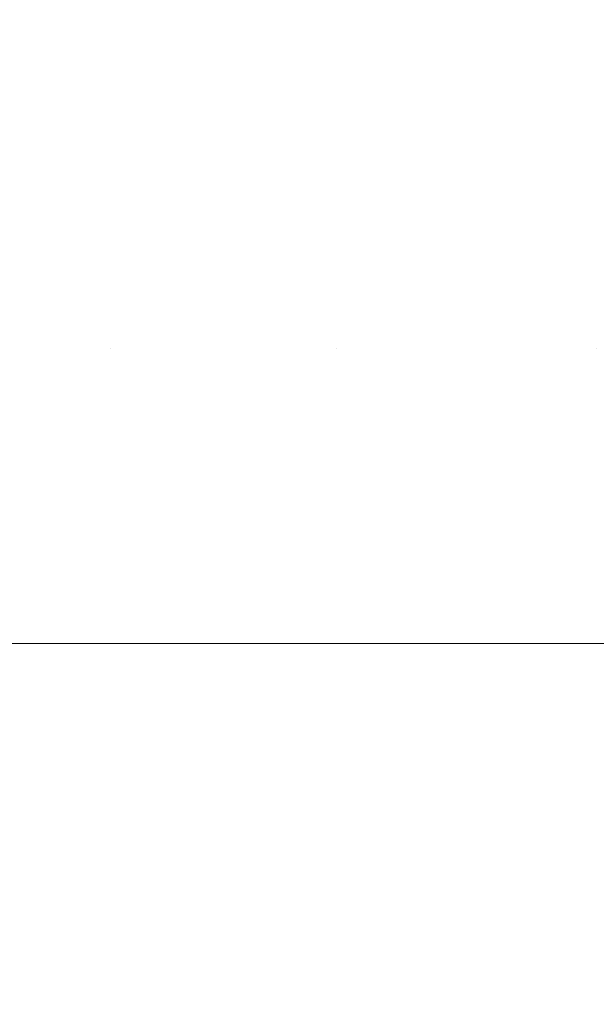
# Model space of a CAD drawing. Header units: centimetres. Extents: x -26.3 to 27.5, y 5.9 to 64.6.
# Tile 176 of 256: x -8.18087 to -8.17449, y 7.59622 to 7.60712. Entities that reach past the tile are written whole.
import ezdxf

# ---------------------------------------------------------------- set-up
doc = ezdxf.new("R2010")
doc.units = ezdxf.units.CM
doc.header["$LTSCALE"] = 2.54
doc.layers.add('Lucido design-1', color=7, linetype='Continuous')

# ---------------------------------------------------------------- blocks, each defined once
blk = doc.blocks.new('Gruppo-3-1')
at = {"color": 7, "linetype": 'Continuous', "lineweight": 9}
for points, invisible_edges in [([(-8.18138, 7.610014, -743.580975), (-8.180836, 7.610014, -743.579461), (-8.180585, 7.606752, -743.579554), (-8.181127, 7.606752, -743.581063)], 15), ([(-8.18138, 7.610014, -779.680975), (-8.180836, 7.610014, -779.679461), (-8.180585, 7.606752, -779.679554), (-8.181127, 7.606752, -779.681063)], 15), ([(-8.180017, 7.606752, -743.578048), (-8.180585, 7.606752, -743.579554), (-8.180836, 7.610014, -743.579461), (-8.180267, 7.610014, -743.577952)], 15), ([(-8.180017, 7.606752, -779.678048), (-8.180585, 7.606752, -779.679554), (-8.180836, 7.610014, -779.679461), (-8.180267, 7.610014, -779.677952)], 15), ([(-8.180267, 7.610014, -743.577952), (-8.179675, 7.610014, -743.576457), (-8.179428, 7.606752, -743.576557), (-8.180017, 7.606752, -743.578048)], 15), ([(-8.180267, 7.610014, -779.677952), (-8.179675, 7.610014, -779.676457), (-8.179428, 7.606752, -779.676557), (-8.180017, 7.606752, -779.678048)], 15), ([(-8.178812, 7.606752, -743.575071), (-8.179428, 7.606752, -743.576557), (-8.179675, 7.610014, -743.576457), (-8.179058, 7.610014, -743.574966)], 15), ([(-8.178812, 7.606752, -779.675071), (-8.179428, 7.606752, -779.676557), (-8.179675, 7.610014, -779.676457), (-8.179058, 7.610014, -779.674966)], 15), ([(-8.179058, 7.610014, -743.574966), (-8.178419, 7.610014, -743.573491), (-8.178174, 7.606752, -743.573599), (-8.178812, 7.606752, -743.575071)], 15), ([(-8.179058, 7.610014, -779.674966), (-8.178419, 7.610014, -779.673491), (-8.178174, 7.606752, -779.673599), (-8.178812, 7.606752, -779.675071)], 15), ([(-8.177511, 7.606752, -743.572133), (-8.178174, 7.606752, -743.573599), (-8.178419, 7.610014, -743.573491), (-8.177754, 7.610014, -743.572021)], 15), ([(-8.177511, 7.606752, -779.672133), (-8.178174, 7.606752, -779.673599), (-8.178419, 7.610014, -779.673491), (-8.177754, 7.610014, -779.672021)], 15), ([(-8.177754, 7.610014, -743.572021), (-8.177068, 7.610014, -743.570567), (-8.176827, 7.606752, -743.570683), (-8.177511, 7.606752, -743.572133)], 15), ([(-8.177754, 7.610014, -779.672021), (-8.177068, 7.610014, -779.670567), (-8.176827, 7.606752, -779.670683), (-8.177511, 7.606752, -779.672133)], 15), ([(-8.176117, 7.606752, -743.569238), (-8.176827, 7.606752, -743.570683), (-8.177068, 7.610014, -743.570567), (-8.176356, 7.610014, -743.569119)], 15), ([(-8.176117, 7.606752, -779.669238), (-8.176827, 7.606752, -779.670683), (-8.177068, 7.610014, -779.670567), (-8.176356, 7.610014, -779.669119)], 15), ([(-8.176356, 7.610014, -743.569119), (-8.175624, 7.610014, -743.567687), (-8.175387, 7.606752, -743.567811), (-8.176117, 7.606752, -743.569238)], 15), ([(-8.176356, 7.610014, -779.669119), (-8.175624, 7.610014, -779.667687), (-8.175387, 7.606752, -779.667811), (-8.176117, 7.606752, -779.669238)], 15), ([(-8.174631, 7.606752, -743.56639), (-8.175387, 7.606752, -743.567811), (-8.175624, 7.610014, -743.567687), (-8.174866, 7.610014, -743.566263)], 15), ([(-8.174631, 7.606752, -779.66639), (-8.175387, 7.606752, -779.667811), (-8.175624, 7.610014, -779.667687), (-8.174866, 7.610014, -779.666263)], 15), ([(-8.174866, 7.610014, -743.566263), (-8.174089, 7.610014, -743.564856), (-8.173856, 7.606752, -743.564987), (-8.174631, 7.606752, -743.56639)], 15), ([(-8.174866, 7.610014, -779.666263), (-8.174089, 7.610014, -779.664856), (-8.173856, 7.606752, -779.664987), (-8.174631, 7.606752, -779.66639)], 15), ([(-25.986537, 7.608431, -743.114502), (-25.986537, 7.604573, -743.114268), (27.113463, 7.604573, -743.114268), (27.113463, 7.608431, -743.114502)], 10), ([(-25.986537, 7.608431, -779.214502), (-25.986537, 7.604573, -779.214268), (27.113463, 7.604573, -779.214268), (27.113463, 7.608431, -779.214502)], 10), ([(-8.181127, 7.606752, -743.581063), (-8.180585, 7.606752, -743.579554), (-8.180434, 7.603484, -743.579609), (-8.180976, 7.603484, -743.581116)], 15), ([(-8.181127, 7.606752, -779.681063), (-8.180585, 7.606752, -779.679554), (-8.180434, 7.603484, -779.679609), (-8.180976, 7.603484, -779.681116)], 15), ([(-8.179868, 7.603484, -743.578106), (-8.180434, 7.603484, -743.579609), (-8.180585, 7.606752, -743.579554), (-8.180017, 7.606752, -743.578048)], 15), ([(-8.179868, 7.603484, -779.678106), (-8.180434, 7.603484, -779.679609), (-8.180585, 7.606752, -779.679554), (-8.180017, 7.606752, -779.678048)], 15), ([(-8.180017, 7.606752, -743.578048), (-8.179428, 7.606752, -743.576557), (-8.179279, 7.603484, -743.576617), (-8.179868, 7.603484, -743.578106)], 15), ([(-8.180017, 7.606752, -779.678048), (-8.179428, 7.606752, -779.676557), (-8.179279, 7.603484, -779.676617), (-8.179868, 7.603484, -779.678106)], 15), ([(-8.178664, 7.603484, -743.575133), (-8.179279, 7.603484, -743.576617), (-8.179428, 7.606752, -743.576557), (-8.178812, 7.606752, -743.575071)], 15), ([(-8.178664, 7.603484, -779.675133), (-8.179279, 7.603484, -779.676617), (-8.179428, 7.606752, -779.676557), (-8.178812, 7.606752, -779.675071)], 15), ([(-8.178812, 7.606752, -743.575071), (-8.178174, 7.606752, -743.573599), (-8.178028, 7.603484, -743.573664), (-8.178664, 7.603484, -743.575133)], 15), ([(-8.178812, 7.606752, -779.675071), (-8.178174, 7.606752, -779.673599), (-8.178028, 7.603484, -779.673664), (-8.178664, 7.603484, -779.675133)], 15), ([(-8.177366, 7.603484, -743.5722), (-8.178028, 7.603484, -743.573664), (-8.178174, 7.606752, -743.573599), (-8.177511, 7.606752, -743.572133)], 15), ([(-8.177366, 7.603484, -779.6722), (-8.178028, 7.603484, -779.673664), (-8.178174, 7.606752, -779.673599), (-8.177511, 7.606752, -779.672133)], 15), ([(-8.177511, 7.606752, -743.572133), (-8.176827, 7.606752, -743.570683), (-8.176683, 7.603484, -743.570752), (-8.177366, 7.603484, -743.5722)], 15), ([(-8.177511, 7.606752, -779.672133), (-8.176827, 7.606752, -779.670683), (-8.176683, 7.603484, -779.670752), (-8.177366, 7.603484, -779.6722)], 15), ([(-8.175974, 7.603484, -743.56931), (-8.176683, 7.603484, -743.570752), (-8.176827, 7.606752, -743.570683), (-8.176117, 7.606752, -743.569238)], 15), ([(-8.175974, 7.603484, -779.66931), (-8.176683, 7.603484, -779.670752), (-8.176827, 7.606752, -779.670683), (-8.176117, 7.606752, -779.669238)], 15), ([(-8.176117, 7.606752, -743.569238), (-8.175387, 7.606752, -743.567811), (-8.175245, 7.603484, -743.567885), (-8.175974, 7.603484, -743.56931)], 15), ([(-8.176117, 7.606752, -779.669238), (-8.175387, 7.606752, -779.667811), (-8.175245, 7.603484, -779.667885), (-8.175974, 7.603484, -779.66931)], 15), ([(-8.17449, 7.603484, -743.566467), (-8.175245, 7.603484, -743.567885), (-8.175387, 7.606752, -743.567811), (-8.174631, 7.606752, -743.56639)], 15), ([(-8.17449, 7.603484, -779.666467), (-8.175245, 7.603484, -779.667885), (-8.175387, 7.606752, -779.667811), (-8.174631, 7.606752, -779.66639)], 15), ([(-8.174631, 7.606752, -743.56639), (-8.173856, 7.606752, -743.564987), (-8.173716, 7.603484, -743.565066), (-8.17449, 7.603484, -743.566467)], 15), ([(-8.174631, 7.606752, -779.66639), (-8.173856, 7.606752, -779.664987), (-8.173716, 7.603484, -779.665066), (-8.17449, 7.603484, -779.666467)], 15), ([(27.113463, 7.604128, -743.114241), (27.113463, 7.604573, -743.114268), (-25.986537, 7.604573, -743.114268), (-25.986537, 7.604128, -743.114241)], 10), ([(27.113463, 7.604128, -779.214241), (27.113463, 7.604573, -779.214268), (-25.986537, 7.604573, -779.214268), (-25.986537, 7.604128, -779.214241)], 10), ([(-25.986537, 7.604128, -743.114241), (-25.986537, 7.600212, -743.114164), (27.113463, 7.600212, -743.114164), (27.113463, 7.604128, -743.114241)], 8), ([(-25.986537, 7.604128, -779.214241), (-25.986537, 7.600212, -779.214164), (27.113463, 7.600212, -779.214164), (27.113463, 7.604128, -779.214241)], 8), ([(-8.180976, 7.603484, -743.581116), (-8.180434, 7.603484, -743.579609), (-8.17999, 7.600212, -743.578574), (-8.180906, 7.600212, -743.581141)], 11), ([(-8.180976, 7.603484, -779.681116), (-8.180434, 7.603484, -779.679609), (-8.17999, 7.600212, -779.678574), (-8.180906, 7.600212, -779.681141)], 11), ([(-8.17999, 7.600212, -743.578574), (-8.180434, 7.603484, -743.579609), (-8.179868, 7.603484, -743.578106)], 11), ([(-8.17999, 7.600212, -779.678574), (-8.180434, 7.603484, -779.679609), (-8.179868, 7.603484, -779.678106)], 11), ([(-8.179868, 7.603484, -743.578106), (-8.179279, 7.603484, -743.576617), (-8.179209, 7.600212, -743.576645), (-8.17999, 7.600212, -743.578574)], 11), ([(-8.179868, 7.603484, -779.678106), (-8.179279, 7.603484, -779.676617), (-8.179209, 7.600212, -779.676645), (-8.17999, 7.600212, -779.678574)], 11), ([(-8.178421, 7.600212, -743.574699), (-8.179209, 7.600212, -743.576645), (-8.179279, 7.603484, -743.576617), (-8.178664, 7.603484, -743.575133)], 14), ([(-8.178421, 7.600212, -779.674699), (-8.179209, 7.600212, -779.676645), (-8.179279, 7.603484, -779.676617), (-8.178664, 7.603484, -779.675133)], 14), ([(-8.178664, 7.603484, -743.575133), (-8.178028, 7.603484, -743.573664), (-8.178421, 7.600212, -743.574699)], 11), ([(-8.178664, 7.603484, -779.675133), (-8.178028, 7.603484, -779.673664), (-8.178421, 7.600212, -779.674699)], 11), ([(-8.177299, 7.600212, -743.572231), (-8.178421, 7.600212, -743.574699), (-8.178028, 7.603484, -743.573664), (-8.177366, 7.603484, -743.5722)], 14), ([(-8.177299, 7.600212, -779.672231), (-8.178421, 7.600212, -779.674699), (-8.178028, 7.603484, -779.673664), (-8.177366, 7.603484, -779.6722)], 14), ([(-8.177366, 7.603484, -743.5722), (-8.176683, 7.603484, -743.570752), (-8.176689, 7.600212, -743.57089)], 11), ([(-8.176689, 7.600212, -743.57089), (-8.177299, 7.600212, -743.572231), (-8.177366, 7.603484, -743.5722)], 10), ([(-8.177366, 7.603484, -779.6722), (-8.176683, 7.603484, -779.670752), (-8.176689, 7.600212, -779.67089)], 11), ([(-8.176689, 7.600212, -779.67089), (-8.177299, 7.600212, -779.672231), (-8.177366, 7.603484, -779.6722)], 10), ([(-8.175907, 7.600212, -743.569344), (-8.176689, 7.600212, -743.57089), (-8.176683, 7.603484, -743.570752), (-8.175974, 7.603484, -743.56931)], 14), ([(-8.175907, 7.600212, -779.669344), (-8.176689, 7.600212, -779.67089), (-8.176683, 7.603484, -779.670752), (-8.175974, 7.603484, -779.66931)], 14), ([(-8.175974, 7.603484, -743.56931), (-8.175245, 7.603484, -743.567885), (-8.174798, 7.600212, -743.567152), (-8.175907, 7.600212, -743.569344)], 11), ([(-8.175974, 7.603484, -779.66931), (-8.175245, 7.603484, -779.667885), (-8.174798, 7.600212, -779.667152), (-8.175907, 7.600212, -779.669344)], 11), ([(-8.174798, 7.600212, -743.567152), (-8.175245, 7.603484, -743.567885), (-8.17449, 7.603484, -743.566467)], 11), ([(-8.174798, 7.600212, -779.667152), (-8.175245, 7.603484, -779.667885), (-8.17449, 7.603484, -779.666467)], 11), ([(-8.17449, 7.603484, -743.566467), (-8.173716, 7.603484, -743.565066), (-8.17365, 7.600212, -743.565103), (-8.174798, 7.600212, -743.567152)], 11), ([(-8.17449, 7.603484, -779.666467), (-8.173716, 7.603484, -779.665066), (-8.17365, 7.600212, -779.665103), (-8.174798, 7.600212, -779.667152)], 11), ([(-8.179977, 6.400212, -743.578579), (-8.181096, 6.400212, -743.581627), (-8.180906, 7.600212, -743.581141)], 10), ([(-8.179977, 6.400212, -779.678579), (-8.181096, 6.400212, -779.681627), (-8.180906, 7.600212, -779.681141)], 10), ([(-8.180906, 7.600212, -743.581141), (-8.17999, 7.600212, -743.578574), (-8.179977, 6.400212, -743.578579)], 10), ([(-8.180906, 7.600212, -779.681141), (-8.17999, 7.600212, -779.678574), (-8.179977, 6.400212, -779.678579)], 10), ([(-8.17999, 7.600212, -743.578574), (-8.179209, 7.600212, -743.576645), (-8.17968, 6.400212, -743.57777)], 10), ([(-8.17968, 6.400212, -743.57777), (-8.179977, 6.400212, -743.578579), (-8.17999, 7.600212, -743.578574)], 10), ([(-8.17999, 7.600212, -779.678574), (-8.179209, 7.600212, -779.676645), (-8.17968, 6.400212, -779.67777)], 10), ([(-8.17968, 6.400212, -779.67777), (-8.179977, 6.400212, -779.678579), (-8.17999, 7.600212, -779.678574)], 10), ([(-8.178408, 6.400212, -743.574704), (-8.17968, 6.400212, -743.57777), (-8.179209, 7.600212, -743.576645)], 10), ([(-8.178408, 6.400212, -779.674704), (-8.17968, 6.400212, -779.67777), (-8.179209, 7.600212, -779.676645)], 10), ([(-8.179209, 7.600212, -743.576645), (-8.178421, 7.600212, -743.574699), (-8.178408, 6.400212, -743.574704)], 10), ([(-8.179209, 7.600212, -779.676645), (-8.178421, 7.600212, -779.674699), (-8.178408, 6.400212, -779.674704)], 10), ([(-8.178104, 6.400212, -743.573971), (-8.178421, 7.600212, -743.574699), (-8.177299, 7.600212, -743.572231)], 9), ([(-8.178104, 6.400212, -743.573971), (-8.178408, 6.400212, -743.574704), (-8.178421, 7.600212, -743.574699)], 10), ([(-8.178104, 6.400212, -779.673971), (-8.178421, 7.600212, -779.674699), (-8.177299, 7.600212, -779.672231)], 9), ([(-8.178104, 6.400212, -779.673971), (-8.178408, 6.400212, -779.674704), (-8.178421, 7.600212, -779.674699)], 10), ([(-8.177299, 7.600212, -743.572231), (-8.176678, 6.400212, -743.570895), (-8.178104, 6.400212, -743.573971)], 9), ([(-8.177299, 7.600212, -779.672231), (-8.176678, 6.400212, -779.670895), (-8.178104, 6.400212, -779.673971)], 9), ([(-8.177299, 7.600212, -743.572231), (-8.176689, 7.600212, -743.57089), (-8.176678, 6.400212, -743.570895)], 10), ([(-8.177299, 7.600212, -779.672231), (-8.176689, 7.600212, -779.67089), (-8.176678, 6.400212, -779.670895)], 10), ([(-8.176689, 7.600212, -743.57089), (-8.175907, 7.600212, -743.569344), (-8.176373, 6.400212, -743.570236)], 10), ([(-8.176373, 6.400212, -743.570236), (-8.176678, 6.400212, -743.570895), (-8.176689, 7.600212, -743.57089)], 10), ([(-8.176689, 7.600212, -779.67089), (-8.175907, 7.600212, -779.669344), (-8.176373, 6.400212, -779.670236)], 10), ([(-8.176373, 6.400212, -779.670236), (-8.176678, 6.400212, -779.670895), (-8.176689, 7.600212, -779.67089)], 10), ([(-8.175907, 7.600212, -743.569344), (-8.174798, 7.600212, -743.567152), (-8.174788, 6.400212, -743.567158), (-8.176373, 6.400212, -743.570236)], 10), ([(-8.175907, 7.600212, -779.669344), (-8.174798, 7.600212, -779.667152), (-8.174788, 6.400212, -779.667158), (-8.176373, 6.400212, -779.670236)], 10), ([(-8.174798, 7.600212, -743.567152), (-8.17365, 7.600212, -743.565103), (-8.174487, 6.400212, -743.566573)], 10), ([(-8.174487, 6.400212, -743.566573), (-8.174788, 6.400212, -743.567158), (-8.174798, 7.600212, -743.567152)], 10), ([(-8.174798, 7.600212, -779.667152), (-8.17365, 7.600212, -779.665103), (-8.174487, 6.400212, -779.666573)], 10), ([(-8.174487, 6.400212, -779.666573), (-8.174788, 6.400212, -779.667158), (-8.174798, 7.600212, -779.667152)], 10)]:
    blk.add_3dface(points, dxfattribs=dict(at, invisible_edges=invisible_edges))
for points in [[(-25.986537, 7.600212, -743.114164), (-25.986537, 6.000212, -743.114164), (27.113463, 6.000212, -743.114164), (27.113463, 7.600212, -743.114164)], [(-25.986537, 7.600212, -779.214164), (-25.986537, 6.000212, -779.214164), (27.113463, 6.000212, -779.214164), (27.113463, 7.600212, -779.214164)]]:
    blk.add_3dface(points, dxfattribs=at)
blk = doc.blocks.new('Gruppo-4-1')
at = {"color": 7}
blk.add_blockref('Gruppo-3-1', (0, 0), dxfattribs=at)

msp = doc.modelspace()

# ---------------------------------------------------------------- block references
at = {"layer": 'Lucido design-1', "color": 7}
msp.add_blockref('Gruppo-4-1', (0, 0), dxfattribs=at)

doc.saveas('drawing.dxf')
